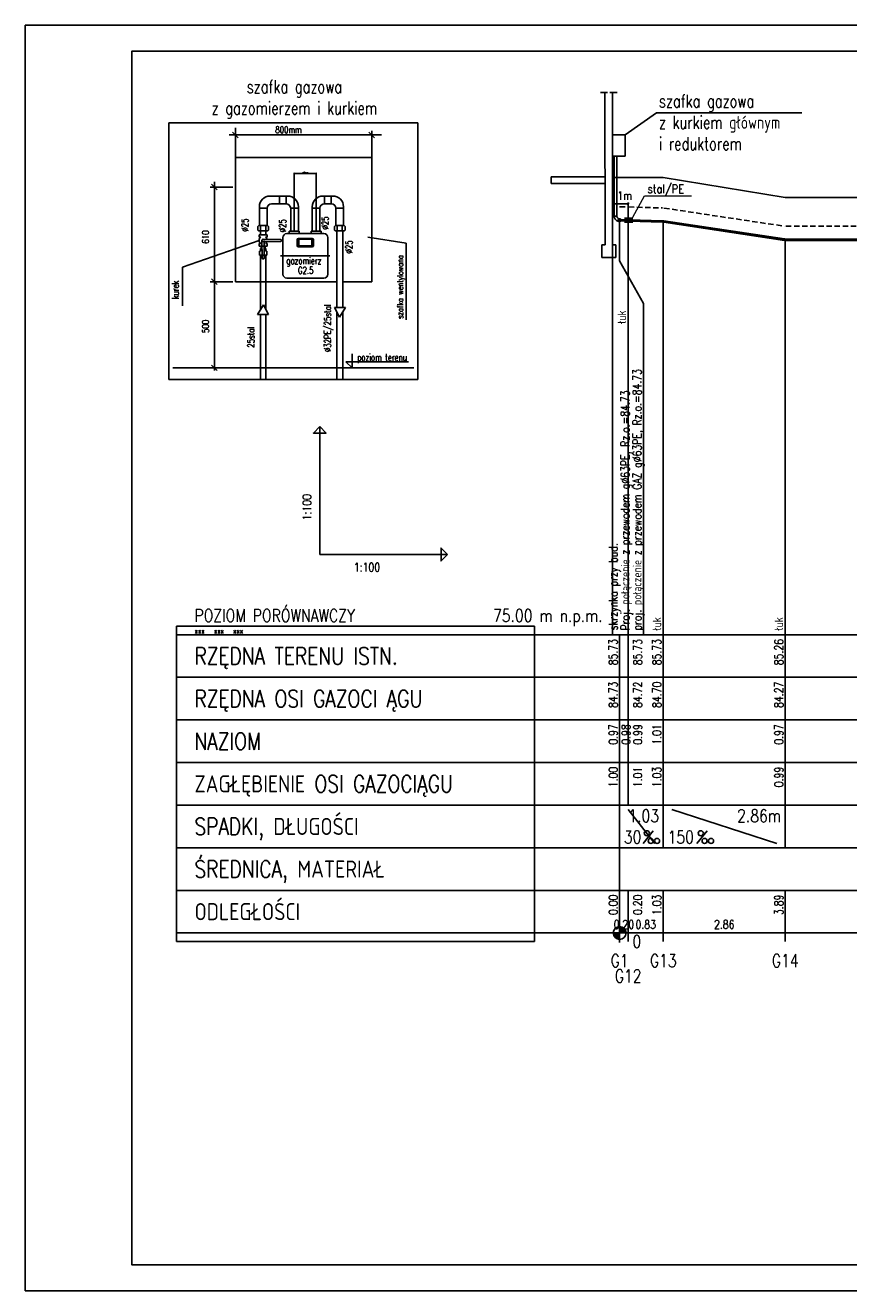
# Model space of a CAD drawing. Extents: x -2340 to 12549, y -755 to 9303.
# Tile 5 of 8: x 3787 to 5720, y 6333 to 9303. Entities that reach past the tile are written whole.
import ezdxf
from ezdxf.enums import TextEntityAlignment as Align

# ---------------------------------------------------------------- set-up
doc = ezdxf.new("R2010")
doc.units = 0
doc.header["$LTSCALE"] = 0.1
doc.header["$MEASUREMENT"] = 0
for name, pattern in [('4003', [3, 2, -1]), ('CENTER', [50.8, 31.75, -6.35, 6.35, -6.35]), ('DASHED', [19.05, 12.7, -6.35]), ('DASHED2', [9.525, 6.35, -3.175])]:
    doc.linetypes.add(name, pattern=pattern)
doc.layers.get('0').update_dxf_attribs({"linetype": 'CONTINUOUS'})
doc.layers.get('Defpoints').update_dxf_attribs({"linetype": 'CONTINUOUS'})
for name, color, linetype in [('#op-kan-san', 3, 'CONTINUOUS'), ('02_OPIS', 3, 'CONTINUOUS'), ('05_ODNOSNIKI', 255, 'CONTINUOUS'), ('_TABELA', 7, 'CONTINUOUS'), ('BUDYNKI', 7, 'CONTINUOUS'), ('LICZBY', 7, 'CONTINUOUS'), ('LINIE_ODN', 7, 'CONTINUOUS'), ('LINIE_OPISOWE', 7, 'CONTINUOUS'), ('LINIE_TABELI', 7, 'CONTINUOUS'), ('ODCINKI', 2, 'CONTINUOUS'), ('Odnośniki', 255, 'CONTINUOUS'), ('OPIS_KOL', 1, 'CONTINUOUS'), ('OPIS_PZ', 7, 'CONTINUOUS'), ('OPIS_WL', 7, 'CONTINUOUS'), ('OPISRZĘDNA', 3, 'CONTINUOUS'), ('OSIE', 7, 'CENTER'), ('TER_ISTN', 8, 'CONTINUOUS'), ('TEREN', 6, 'CONTINUOUS'), ('UZBR_PODZ', 7, 'CONTINUOUS'), ('WEZLY', 2, 'CONTINUOUS'), ('WYMIARY', 7, 'CONTINUOUS')]:
    doc.layers.add(name, color=color, linetype=linetype)
doc.layers.add('gaz', color=2, linetype='CONTINUOUS', lineweight=25)
doc.styles.add('ROMANS', font='romans', dxfattribs={"width": 0.8})
doc.styles.get("Standard").update_dxf_attribs({"font": 'txt.shx'})
doc.styles.add('STYL1', font='SIMPLEX.SHX', dxfattribs={"width": 0.8})
doc.styles.add('STYL10', font='SIMPLEX.SHX', dxfattribs={"width": 0.8})
doc.styles.add('STYL13', font='SIMPLEX.SHX', dxfattribs={"width": 0.8})
doc.styles.add('STYL15', font='SIMPLEX.SHX', dxfattribs={"width": 0.8})
doc.styles.add('STYL17', font='SIMPLEX.SHX', dxfattribs={"width": 0.8})
doc.styles.add('STYL18', font='SIMPLEX.SHX', dxfattribs={"width": 0.8})
doc.styles.add('STYL2', font='SIMPLEX.SHX', dxfattribs={"width": 0.8})
doc.styles.add('STYL3', font='SIMPLEX.SHX', dxfattribs={"width": 0.8})
doc.styles.add('STYL4', font='SIMPLEX.SHX', dxfattribs={"width": 0.8})
doc.styles.add('STYL6', font='SIMPLEX.SHX', dxfattribs={"width": 0.8})
doc.styles.add('STYL7', font='SIMPLEX.SHX', dxfattribs={"width": 0.8})
doc.styles.add('STYL8', font='SIMPLEX.SHX', dxfattribs={"width": 0.8})
doc.dimstyles.new('ISO-25', dxfattribs={"dimtxt": 2.5, "dimasz": 2.5, "dimexe": 1.25, "dimexo": 0.625, "dimtad": 1, "dimdec": 4, "dimdsep": 46, "dimtxsty": 'Standard', "dimcen": 2.5, "dimadec": 0, "dimazin": 0, "dimtfac": 1, "dimtdec": 4, "dimtmove": 0, "dimatfit": 3, "dimfxl": 1, "dimtolj": 1, "dimtzin": 0, "dimarcsym": 0})

# ---------------------------------------------------------------- blocks, each defined once
blk = doc.blocks.new('_OBLIQUE')
at = {"color": 0, "linetype": 'ByBlock'}
blk.add_line((-0.5, -0.5), (0.5, 0.5), dxfattribs=at)
blk = doc.blocks.new('*D25')
at = {"layer": 'Defpoints', "color": 0}
for p in [(4469.4, 8955.2), (4418.4, 8819.9), (4469.4, 8819.9)]:
    blk.add_point(p, dxfattribs=at)
at = {"layer": 'LINIE_TABELI', "color": 0, "lineweight": -2, "ltscale": 50}
for p, q in [((4418.4, 8820.5), (4418.4, 8956.4)), ((4418.4, 8955.2), (4469.4, 8955.2)), ((4469.4, 8820.5), (4469.4, 8956.4))]:
    blk.add_line(p, q, dxfattribs=at)
at = {"layer": 'LINIE_TABELI', "color": 0, "lineweight": -2, "xscale": 2.5, "yscale": 2.5, "zscale": 2.5, "rotation": 180}
blk.add_blockref('_OBLIQUE', (4418.4, 8955.2), dxfattribs=at)
at = {"layer": 'LINIE_TABELI', "color": 0, "lineweight": -2, "xscale": 2.5, "yscale": 2.5, "zscale": 2.5}
blk.add_blockref('_OBLIQUE', (4469.4, 8955.2), dxfattribs=at)
at = {"layer": 'LINIE_TABELI', "color": 0, "insert": (4443.9, 8957.1), "char_height": 2.5, "attachment_point": 5}
blk.add_mtext('\\A1;130mm', dxfattribs=at)

msp = doc.modelspace()

# ---------------------------------------------------------------- hatches: boundary and pattern name
at = {"layer": 'TER_ISTN'}
msp.add_hatch(color=7, dxfattribs=at).paths.add_polyline_path([(5193.48702, 8838.75018), (5213.44434, 8838.73965), (5213.45147, 8852.23403), (5193.49414, 8852.24456)])

# ---------------------------------------------------------------- linework, layer by layer
at = {"layer": '#op-kan-san', "color": 7}
for p in [(5195.06125, 9045.4921), (5610.10779, 9097.03837)]:
    msp.add_line(p, (5268.80045, 9097.03837), dxfattribs=at)
msp.add_line((5202.38029, 8883.71681), (5165.06125, 8883.71681))
at = {"layer": '05_ODNOSNIKI', "color": 7}
for p, q in [((4681.33945, 8791.38877), (4591.1015, 8805.70452)), ((4681.33945, 8611.54431), (4681.33945, 8791.38877))]:
    msp.add_line(p, q, dxfattribs=at)
at = {"layer": '_TABELA', "color": 7}
msp.add_lwpolyline([(3786.95739, 9302.8498), (7986.95739, 9302.8498), (3786.95739, 9302.8498), (3786.95739, 6332.8498), (7986.95739, 6332.8498), (7986.95739, 9302.8498)], dxfattribs=at)
msp.add_lwpolyline([(7926.95739, 9241.8498), (4036.95739, 9241.8498), (4036.95739, 6393.8498), (7926.95739, 6393.8498)], close=True, dxfattribs=at)
at = {"layer": 'BUDYNKI'}
for p, q in [((5137.28125, 9145.4921), (5153.95125, 9145.4921)), ((5147.39125, 9145.4921), (5148.39125, 8787.4921)), ((5153.95125, 9145.4921), (5148.39125, 9145.4921)), ((5165.06125, 9145.4921), (5159.50125, 9145.4921)), ((5159.50125, 9145.4921), (5176.17125, 9145.4921)), ((5165.06125, 8787.4921), (5165.06125, 9145.4921)), ((5148.39125, 8787.4921), (5140.06125, 8787.4921)), ((5140.06125, 8787.4921), (5140.06125, 8757.4921)), ((5173.39125, 8787.4921), (5165.06125, 8787.4921)), ((5173.39125, 8757.4921), (5173.39125, 8787.4921)), ((5140.06125, 8757.4921), (5173.39125, 8757.4921))]:
    msp.add_line(p, q, dxfattribs=at)
at = {"layer": 'gaz', "color": 7}
for p, q in [((4399.14763, 8902.18505), (4361.67046, 8902.18505)), ((4399.14763, 8884.18505), (4365.27046, 8884.18505)), ((4379.75069, 8902.18505), (4383.35069, 8902.18505)), ((4383.35069, 8902.18505), (4383.35069, 8884.18505)), ((4383.35069, 8884.18505), (4383.35069, 8902.18505)), ((4399.14763, 8902.18505), (4399.14763, 8884.18505)), ((4399.14763, 8884.18505), (4399.14763, 8902.18505)), ((4402.74763, 8902.18505), (4399.14763, 8902.18505)), ((4485.85956, 8902.18505), (4489.45956, 8902.18505)), ((4489.45956, 8902.18505), (4489.45956, 8884.18505)), ((4489.45956, 8884.18505), (4489.45956, 8902.18505)), ((4489.45956, 8902.18505), (4508.8565, 8902.18505)), ((4489.45956, 8884.18505), (4505.2565, 8884.18505)), ((4505.2565, 8902.18505), (4505.2565, 8884.18505)), ((4505.2565, 8884.18505), (4505.2565, 8902.18505)), ((4508.8565, 8902.18505), (4505.2565, 8902.18505)), ((4336.47046, 8876.98505), (4336.47046, 8873.38505)), ((4336.47046, 8873.38505), (4336.47046, 8832.6705)), ((4354.47046, 8873.38505), (4336.47046, 8873.38505)), ((4354.47046, 8873.38505), (4336.47046, 8873.38505)), ((4336.47046, 8873.38505), (4354.47046, 8873.38505)), ((4354.47046, 8873.38505), (4336.47046, 8873.38505)), ((4354.47046, 8873.38505), (4354.47046, 8832.6705)), ((4409.94763, 8819.91342), (4409.94763, 8873.38505)), ((4409.94763, 8873.38505), (4427.94763, 8873.38505)), ((4409.94763, 8873.38505), (4427.94763, 8873.38505)), ((4427.94763, 8873.38505), (4409.94763, 8873.38505)), ((4409.94763, 8873.38505), (4427.94763, 8873.38505)), ((4427.94763, 8876.98505), (4427.94763, 8873.38505)), ((4427.94763, 8819.91342), (4427.94763, 8873.38505)), ((4460.65956, 8876.98505), (4460.65956, 8873.38505)), ((4460.65956, 8819.91342), (4460.65956, 8873.38505)), ((4478.65956, 8873.38505), (4460.65956, 8873.38505)), ((4478.65956, 8873.38505), (4460.65956, 8873.38505)), ((4460.65956, 8873.38505), (4478.65956, 8873.38505)), ((4478.65956, 8873.38505), (4460.65956, 8873.38505)), ((4478.65956, 8819.91342), (4478.65956, 8873.38505)), ((4516.0565, 8873.38505), (4516.0565, 8832.6705)), ((4516.0565, 8873.38505), (4534.0565, 8873.38505)), ((4516.0565, 8873.38505), (4534.0565, 8873.38505)), ((4534.0565, 8873.38505), (4516.0565, 8873.38505)), ((4516.0565, 8873.38505), (4534.0565, 8873.38505)), ((4534.0565, 8876.98505), (4534.0565, 8873.38505)), ((4534.0565, 8873.38505), (4534.0565, 8832.6705)), ((4335.31085, 8832.6705), (4333.01619, 8830.84822)), ((4333.01619, 8830.84822), (4333.01619, 8822.03933)), ((4333.01619, 8822.03933), (4335.33046, 8820.32651)), ((4355.63007, 8832.6705), (4335.31085, 8832.6705)), ((4354.94519, 8832.6705), (4336.56743, 8832.6705)), ((4339.41687, 8820.32651), (4339.41687, 8832.6705)), ((4351.25014, 8820.32651), (4351.25014, 8832.6705)), ((4357.92473, 8822.03933), (4355.61046, 8820.32651)), ((4355.63007, 8832.6705), (4357.92473, 8830.84822)), ((4357.92473, 8830.84822), (4357.92473, 8822.03933)), ((4514.8969, 8832.6705), (4512.60223, 8830.84822)), ((4512.60223, 8830.84822), (4512.60223, 8822.03933)), ((4512.60223, 8822.03933), (4514.9165, 8820.32651)), ((4514.8969, 8832.6705), (4535.21611, 8832.6705)), ((4515.58177, 8832.6705), (4533.95953, 8832.6705)), ((4519.27682, 8820.32651), (4519.27682, 8832.6705)), ((4531.1101, 8820.32651), (4531.1101, 8832.6705)), ((4537.51077, 8822.03933), (4535.1965, 8820.32651)), ((4535.21611, 8832.6705), (4537.51077, 8830.84822)), ((4537.51077, 8830.84822), (4537.51077, 8822.03933)), ((4355.61046, 8820.32651), (4335.33046, 8820.32651)), ((4339.25014, 8811.13845), (4339.25014, 8820.32651)), ((4351.25014, 8811.13845), (4351.25014, 8820.32651)), ((4391.65731, 8718.71342), (4391.65731, 8804.71342)), ((4488.11436, 8813.91342), (4400.85731, 8813.91342)), ((4406.68149, 8819.91342), (4430.07649, 8819.91342)), ((4406.68149, 8813.91342), (4406.68149, 8819.91342)), ((4424.9436, 8799.62538), (4424.9436, 8785.86538)), ((4460.1436, 8802.82538), (4428.1436, 8802.82538)), ((4459.5036, 8800.58538), (4429.1036, 8800.58538)), ((4429.1036, 8800.58538), (4429.1036, 8784.90538)), ((4430.07649, 8813.24241), (4430.07649, 8819.91342)), ((4457.74473, 8819.91342), (4481.13973, 8819.91342)), ((4457.74473, 8813.91342), (4457.74473, 8819.91342)), ((4459.5036, 8800.58538), (4459.5036, 8784.90538)), ((4463.3436, 8799.62538), (4463.3436, 8785.86538)), ((4481.13973, 8813.24241), (4481.13973, 8819.91342)), ((4497.31436, 8718.71342), (4497.31436, 8804.71342)), ((4514.9165, 8820.32651), (4535.1965, 8820.32651)), ((4517.96694, 8820.32651), (4517.96694, 8640.54966)), ((4532.10368, 8640.54966), (4532.10368, 8820.32651)), ((4386.18082, 8761.71342), (4501.7813, 8761.71342)), ((4460.1436, 8782.66538), (4428.1436, 8782.66538)), ((4459.5036, 8784.90538), (4429.1036, 8784.90538)), ((4517.96694, 8630.47343), (4517.96694, 8471.53175)), ((4532.10368, 8471.53175), (4532.10368, 8629.62455))]:
    msp.add_line(p, q, dxfattribs=at)
at = {"layer": 'gaz', "color": 7, "ltscale": 10}
for p, q in [((4335.85014, 8811.13845), (4354.65014, 8811.13845)), ((4342.51275, 8797.93845), (4343.06023, 8756.67584)), ((4345.25014, 8800.67584), (4386.51275, 8800.12836)), ((4345.25014, 8795.20107), (4386.51275, 8795.74854)), ((4347.98752, 8797.93845), (4347.44005, 8756.67584)), ((4350.78186, 8805.53845), (4354.65014, 8805.53845)), ((4354.65014, 8811.13845), (4354.65014, 8805.53845)), ((4335.85014, 8784.73845), (4354.65014, 8784.73845)), ((4336.79014, 8772.56581), (4338.77014, 8772.56581)), ((4336.79014, 8772.56581), (4336.79014, 8763.13845)), ((4336.79014, 8763.13845), (4353.71014, 8763.13845)), ((4338.77014, 8772.56581), (4338.77014, 8779.09746)), ((4351.25014, 8763.13845), (4339.25014, 8763.13845)), ((4339.25014, 8636.16752), (4339.25014, 8763.13845)), ((4349.75014, 8784.73845), (4349.75014, 8779.09746)), ((4351.73014, 8779.09746), (4349.75014, 8779.09746)), ((4351.25014, 8636.5797), (4351.25014, 8763.13845)), ((4351.73014, 8772.56581), (4351.73014, 8779.09746)), ((4351.73014, 8772.56581), (4353.71014, 8772.56581)), ((4353.71014, 8772.56581), (4353.71014, 8763.13845)), ((4354.65014, 8790.33845), (4354.65014, 8784.73845)), ((4339.25014, 8472.44707), (4339.25014, 8623.92205)), ((4351.25014, 8472.44707), (4351.25014, 8623.92205))]:
    msp.add_line(p, q, dxfattribs=at)
at = {"layer": 'gaz', "color": 7, "linetype": 'DASHED', "ltscale": 10}
for p, q in [((4335.85014, 8811.13845), (4335.85014, 8805.53845)), ((4335.85014, 8805.53845), (4339.71841, 8805.53845)), ((4335.85014, 8790.33845), (4339.71841, 8790.33845)), ((4335.85014, 8790.33845), (4335.85014, 8784.73845)), ((4338.77014, 8779.09746), (4340.75014, 8779.09746)), ((4340.75014, 8784.73845), (4340.75014, 8779.09746)), ((4350.78186, 8790.33845), (4354.65014, 8790.33845))]:
    msp.add_line(p, q, dxfattribs=at)
msp.add_circle((4345.25014, 8797.93845), 2.73739, dxfattribs=at)
at = {"layer": 'gaz', "color": 7}
for centre, radius, start, end in [((4361.67046, 8876.98505), 25.2, 90, 180), ((4365.27046, 8873.38505), 10.8, 90, 180), ((4399.14763, 8873.38505), 10.8, 0, 90), ((4402.74763, 8876.98505), 25.2, 0, 90), ((4485.85956, 8876.98505), 25.2, 90, 180), ((4489.45956, 8873.38505), 10.8, 90, 180), ((4505.2565, 8873.38505), 10.8, 0, 90), ((4508.8565, 8876.98505), 25.2, 0, 90), ((4400.85731, 8804.71342), 9.2, 90, 180), ((4428.1436, 8799.62538), 3.2, 90, 180), ((4460.1436, 8799.62538), 3.2, 0, 90), ((4488.11436, 8804.71342), 9.2, 0, 90), ((4428.1436, 8785.86538), 3.2, 180, 270), ((4460.1436, 8785.86538), 3.2, 270, 0), ((4400.85731, 8718.71342), 9.2, 180, 270), ((4488.11436, 8718.71342), 9.2, 270, 0)]:
    msp.add_arc(centre, radius, start, end, dxfattribs=at)
at = {"layer": 'gaz', "color": 7, "ltscale": 10}
for centre, radius, start, end in [((4345.25014, 8797.93845), 9.4, 126.04932905, 233.95067095), ((4345.25014, 8797.93845), 9.4, 16.16879073, 53.95067095), ((4345.25014, 8797.93845), 9.4, 306.04932905, 343.83120927), ((4386.15533, 8797.93845), 2.21888, 279.26954098, 80.73045902), ((4345.25014, 8756.67584), 2.18991, 180, 0)]:
    msp.add_arc(centre, radius, start, end, dxfattribs=at)
at = {"layer": 'LICZBY'}
for p, q in [((5261.17259, 7412.4921), (5237.17259, 7382.4921)), ((5387.72259, 7412.4921), (5363.72259, 7382.4921)), ((5180.60259, 7157.5721), (5183.74259, 7187.4121)), ((5181.65259, 7157.5021), (5182.69259, 7187.4821)), ((5182.17259, 7194.9921), (5182.17259, 7149.9921)), ((5159.67259, 7172.4921), (5204.67259, 7172.4921)), ((5167.21259, 7171.4421), (5197.13259, 7173.5421)), ((5167.32259, 7170.4021), (5197.02259, 7174.5821)), ((5167.50259, 7169.3721), (5196.84259, 7175.6121)), ((5167.75259, 7168.3621), (5196.59259, 7176.6221)), ((5168.07259, 7167.3621), (5196.27259, 7177.6221)), ((5168.47259, 7166.3921), (5195.87259, 7178.5921)), ((5168.93259, 7165.4521), (5195.41259, 7179.5321)), ((5169.45259, 7164.5421), (5194.89259, 7180.4421)), ((5170.03259, 7163.6721), (5194.31259, 7181.3121)), ((5170.68259, 7162.8521), (5193.66259, 7182.1321)), ((5171.38259, 7162.0721), (5192.96259, 7182.9121)), ((5172.13259, 7161.3421), (5192.21259, 7183.6421)), ((5172.94259, 7160.6721), (5191.40259, 7184.3121)), ((5173.78259, 7160.0521), (5190.56259, 7184.9321)), ((5174.67259, 7159.5021), (5189.67259, 7185.4821)), ((5175.59259, 7159.0121), (5188.75259, 7185.9721)), ((5176.55259, 7158.5821), (5187.79259, 7186.4021)), ((5177.53259, 7158.2221), (5186.81259, 7186.7621)), ((5178.54259, 7157.9421), (5185.80259, 7187.0421)), ((5179.57259, 7157.7221), (5184.77259, 7187.2621))]:
    msp.add_line(p, q, dxfattribs=at)
for centre, radius in [((5246.17259, 7406.4921), 6), ((5372.72259, 7406.4921), 6), ((5255.17259, 7388.4921), 6), ((5270.17259, 7388.4921), 6), ((5381.72259, 7388.4921), 6), ((5396.72259, 7388.4921), 6), ((5182.17259, 7172.4921), 15)]:
    msp.add_circle(centre, radius, dxfattribs=at)
at = {"layer": 'LINIE_ODN', "color": 7}
for p, q in [((4345.84745, 8647.02869), (4331.81197, 8623.92205)), ((4357.79481, 8623.92205), (4345.84745, 8647.02869)), ((4357.79481, 8623.92205), (4331.81197, 8623.92205)), ((4512.757, 8640.54966), (4538.73983, 8640.54966)), ((4512.757, 8640.54966), (4524.70435, 8617.44303)), ((4524.70435, 8617.44303), (4538.73983, 8640.54966))]:
    msp.add_line(p, q, dxfattribs=at)
at = {"layer": 'LINIE_ODN'}
for q in [(4478.17259, 8360.82692), (4778.17259, 8060.82692)]:
    msp.add_line((4478.17259, 8060.82692), q, dxfattribs=at)
for points in [[(5165.06125, 7872.4921), (5165.06125, 8945.4921)], [(5202.19259, 7872.4921), (5202.19259, 8844.8921)], [(5284.72259, 7872.4921), (5284.72259, 8842.4121)], [(5570.91259, 7872.4921), (5570.91259, 8799.4821)]]:
    msp.add_lwpolyline(points, dxfattribs=at)
for points in [[(4478.17259, 8360.82692), (4493.17259, 8345.82692), (4463.17259, 8345.82692)], [(4778.17259, 8060.82692), (4763.17259, 8045.82692), (4763.17259, 8075.82692)]]:
    msp.add_lwpolyline(points, close=True, dxfattribs=at)
at = {"layer": 'LINIE_OPISOWE'}
msp.add_lwpolyline([(5182.17259, 8845.4921), (5182.17259, 8750.0921), (5238.17259, 8650.0921), (5238.17259, 7872.4921)], dxfattribs=at)
at = {"layer": 'LINIE_TABELI'}
for p, q in [((5021.48241, 8947.4921), (5148.39125, 8947.4921)), ((5021.48241, 8931.76446), (5021.48241, 8947.4921)), ((5148.39125, 8931.76446), (5021.48241, 8931.76446)), ((5204.81706, 8886.15358), (5199.94352, 8881.28004)), ((5202.38029, 8842.3421), (5202.38029, 8887.08828)), ((4142.17259, 7872.4921), (5182.17259, 7872.4921)), ((5182.17259, 7872.4921), (7154.20259, 7872.4921)), ((5182.17259, 7872.4921), (5182.17259, 7172.4921)), ((5182.17259, 7872.4921), (5182.17259, 7472.4921)), ((5202.19259, 7872.4921), (5202.19259, 7472.4921)), ((5284.72259, 7872.4921), (5284.72259, 7472.4921)), ((5570.91259, 7872.4921), (5570.91259, 7472.4921)), ((4142.17259, 7772.4921), (5182.17259, 7772.4921)), ((5182.17259, 7772.4921), (7154.20259, 7772.4921)), ((4142.17259, 7672.4921), (5182.17259, 7672.4921)), ((5182.17259, 7672.4921), (7154.20259, 7672.4921)), ((4142.17259, 7572.4921), (5182.17259, 7572.4921)), ((5182.17259, 7572.4921), (7154.20259, 7572.4921)), ((4142.17259, 7472.4921), (5182.17259, 7472.4921)), ((5182.17259, 7472.4921), (7154.20259, 7472.4921)), ((5182.17259, 7472.4921), (5182.17259, 7372.4921)), ((5202.17259, 7462.4921), (5264.72259, 7382.4921)), ((5284.72259, 7472.4921), (5284.72259, 7372.4921)), ((5284.72259, 7472.4921), (5284.72259, 7372.4921)), ((5304.72259, 7462.4921), (5550.91259, 7382.4921)), ((5570.91259, 7472.4921), (5570.91259, 7372.4921)), ((5570.91259, 7472.4921), (5570.91259, 7372.4921)), ((4142.17259, 7372.4921), (5182.17259, 7372.4921)), ((5182.17259, 7372.4921), (7154.20259, 7372.4921)), ((4142.17259, 7272.4921), (5182.17259, 7272.4921)), ((5182.17259, 7272.4921), (7154.20259, 7272.4921)), ((5182.17259, 7272.4921), (5182.17259, 7152.4921)), ((5202.19259, 7272.4921), (5202.19259, 7152.4921)), ((5284.72259, 7272.4921), (5284.72259, 7152.4921)), ((5570.91259, 7272.4921), (5570.91259, 7152.4921)), ((4142.17259, 7172.4921), (5182.17259, 7172.4921)), ((5182.17259, 7172.4921), (7154.20259, 7172.4921))]:
    msp.add_line(p, q, dxfattribs=at)
at = {"layer": 'LINIE_TABELI', "lineweight": 0}
for p, q in [((5213.44619, 8852.16256), (5240.79133, 8902.32401)), ((5240.79133, 8902.32401), (5350.79703, 8902.32401))]:
    msp.add_line(p, q, dxfattribs=at)
at = {"layer": 'LINIE_TABELI'}
msp.add_lwpolyline([(4142.17259, 7152.4921), (4982.17259, 7152.4921), (4982.17259, 7892.4921), (4142.17259, 7892.4921)], close=True, dxfattribs=at)
at = {"layer": 'ODCINKI', "color": 7, "linetype": 'DASHED', "ltscale": 10}
for p, q in [((5182.17259, 8877.0921), (5200.59259, 8876.5421)), ((5203.79259, 8876.4421), (5283.12259, 8874.0621)), ((5286.32259, 8873.7721), (5569.31259, 8831.3221)), ((5572.51259, 8831.0821), (6616.91259, 8831.0821))]:
    msp.add_line(p, q, dxfattribs=at)
at = {"layer": 'ODCINKI'}
for p, q in [((5182.17259, 8847.0921), (5200.59259, 8846.5421)), ((5182.17259, 8847.0921), (5182.17259, 8843.8921)), ((5200.59259, 8843.3421), (5182.17259, 8843.8921)), ((5200.59259, 8846.5421), (5200.59259, 8843.3421)), ((5203.79259, 8846.4421), (5283.12259, 8844.0621)), ((5203.79259, 8846.4421), (5203.79259, 8843.2421)), ((5283.12259, 8840.8621), (5203.79259, 8843.2421)), ((5208.31125, 8848.6421), (5208.31125, 8842.3421)), ((5283.12259, 8844.0621), (5283.12259, 8840.8621)), ((5286.32259, 8843.7721), (5569.31259, 8801.3221)), ((5286.32259, 8843.7721), (5286.32259, 8840.5721)), ((5569.31259, 8798.1221), (5286.32259, 8840.5721)), ((5569.31259, 8801.3221), (5569.31259, 8798.1221)), ((5572.51259, 8801.0821), (6616.91259, 8801.0821)), ((5572.51259, 8801.0821), (5572.51259, 8797.8821)), ((6616.91259, 8797.8821), (5572.51259, 8797.8821))]:
    msp.add_line(p, q, dxfattribs=at)
at = {"layer": 'Odnośniki', "color": 7, "linetype": 'Continuous'}
for p, q in [((4280.06211, 8992.3806), (4280.06211, 9062.15458)), ((4265.28916, 9045.63885), (4622.77287, 9045.63885)), ((4286.69339, 9039.00757), (4273.43082, 9052.27013)), ((4606.78588, 9039.00757), (4593.52332, 9052.27013)), ((4600.1546, 8992.3806), (4600.1546, 9055.54115)), ((4274.16316, 8923.06716), (4220.80402, 8923.06716)), ((4237.55645, 8916.43588), (4224.29389, 8929.69844)), ((4230.92517, 8935.55526), (4230.92517, 8492.28939)), ((4155.88735, 8735.50872), (4335.85014, 8797.93845)), ((4155.88735, 8644.5276), (4155.88735, 8735.50872)), ((4237.48038, 8694.25606), (4224.21781, 8707.51862)), ((4274.08708, 8700.88734), (4220.72795, 8700.88734)), ((4554.28098, 8531.38094), (4554.28098, 8498.92067)), ((4296.81871, 8498.92067), (4186.95948, 8498.92067)), ((4237.55645, 8492.28939), (4224.29389, 8505.55195)), ((4554.28098, 8498.92067), (4539.62298, 8513.16442))]:
    msp.add_line(p, q, dxfattribs=at)
at = {"layer": 'Odnośniki', "color": 7}
msp.add_line((4539.62298, 8513.16442), (4686.20189, 8513.16442), dxfattribs=at)
at = {"layer": 'OPIS_WL'}
msp.add_circle((5182.17259, 8845.4921), 3.15, dxfattribs=at)
at = {"layer": 'OSIE', "color": 7, "linetype": 'ByBlock'}
for p, q in [((4123.61601, 9074.29472), (4123.61601, 8471.53175)), ((4123.61601, 9074.29472), (4708.56849, 9074.29472)), ((4708.56849, 8471.53175), (4708.56849, 9074.29472)), ((4123.61601, 8471.53175), (4708.56849, 8471.53175))]:
    msp.add_line(p, q, dxfattribs=at)
at = {"layer": 'OSIE', "color": 7, "linetype": 'Continuous', "ltscale": 80}
for p, q in [((4280.06211, 8992.3806), (4280.06211, 8700.85301)), ((4280.06211, 8992.3806), (4600.1546, 8992.3806)), ((4600.1546, 8700.85301), (4600.1546, 8992.3806)), ((4400.85731, 8709.51342), (4488.11436, 8709.51342)), ((4280.06211, 8700.85301), (4316.36252, 8700.85301)), ((4316.36252, 8700.85301), (4517.96694, 8700.85301)), ((4532.10368, 8700.85301), (4600.1546, 8700.85301))]:
    msp.add_line(p, q, dxfattribs=at)
at = {"layer": 'OSIE'}
for p, q in [((5177.45259, 8845.4921), (5186.89259, 8845.4921)), ((5177.45259, 8845.4921), (5186.90259, 8845.4921)), ((5182.17259, 8840.7721), (5182.17259, 8850.2221)), ((5182.17259, 8840.7721), (5182.17259, 8850.2221)), ((5182.17259, 8845.4921), (5200.59259, 8844.9421)), ((5203.79259, 8844.8421), (5283.12259, 8842.4621)), ((5286.32259, 8842.1721), (5569.31259, 8799.7221)), ((5572.51259, 8799.4821), (6616.91259, 8799.4821))]:
    msp.add_line(p, q, dxfattribs=at)
at = {"layer": 'TER_ISTN'}
msp.add_lwpolyline([(5165.06125, 8945.4921), (5202.19259, 8945.4921), (5284.72259, 8945.4921), (5570.91259, 8898.4921), (6616.91259, 8898.4921), (6618.17259, 8945.4921), (6807.96259, 8945.4921), (7154.20259, 8975.4921)], dxfattribs=at)
at = {"layer": 'TEREN', "color": 7}
msp.add_line((4133.06732, 8498.92067), (4699.41385, 8498.92067), dxfattribs=at)
at = {"layer": 'UZBR_PODZ'}
msp.add_circle((5182.17259, 8845.4921), 3.15, dxfattribs=at)
at = {"layer": 'WEZLY'}
for p, q in [((5169.49963, 8854.9421), (5169.49963, 8995.4921)), ((5175.79963, 8995.4921), (5175.79963, 8854.9421)), ((5176.50259, 8854.9421), (5168.94259, 8854.9421)), ((5175.79963, 8854.9421), (5169.49963, 8854.9421)), ((5175.87259, 8854.9421), (5169.57259, 8854.9421)), ((5182.17259, 8849.2721), (5182.17259, 8841.7121)), ((5200.59259, 8846.5421), (5200.59259, 8843.3421)), ((5203.79259, 8843.2421), (5203.79259, 8846.4421)), ((5208.31125, 8848.6421), (5208.31125, 8842.3421)), ((5283.12259, 8844.0621), (5283.12259, 8840.8621)), ((5286.32259, 8840.5721), (5286.32259, 8843.7721)), ((5569.31259, 8801.3221), (5569.31259, 8798.1221)), ((5572.51259, 8797.8821), (5572.51259, 8801.0821))]:
    msp.add_line(p, q, dxfattribs=at)
msp.add_lwpolyline([(5195.06125, 8995.4921), (5165.06125, 8995.4921), (5165.06125, 9045.4921), (5195.06125, 9045.4921)], close=True, dxfattribs=at)
for points in [[(5182.17259, 8842.3421), (5180.20259, 8842.5021), (5178.28259, 8842.9621), (5176.45259, 8843.7121), (5174.76259, 8844.7521), (5173.26259, 8846.0321), (5171.98259, 8847.5321), (5170.94259, 8849.2221), (5170.19259, 8851.0521), (5169.73259, 8852.9721), (5169.57259, 8854.9421)], [(5182.17259, 8848.6421), (5181.18259, 8848.7221), (5180.22259, 8848.9521), (5179.31259, 8849.3321), (5178.47259, 8849.8421), (5177.72259, 8850.4921), (5177.07259, 8851.2421), (5176.56259, 8852.0821), (5176.18259, 8852.9921), (5175.95259, 8853.9521), (5175.87259, 8854.9421)], [(5200.59259, 8846.5421), (5202.19259, 8846.4921), (5203.79259, 8846.4421)], [(5200.59259, 8843.3421), (5202.19259, 8843.2921), (5203.79259, 8843.2421)], [(5283.12259, 8844.0621), (5284.72259, 8844.0121), (5286.32259, 8843.7721)], [(5283.12259, 8840.8621), (5284.72259, 8840.8121), (5286.32259, 8840.5721)], [(5569.31259, 8801.3221), (5570.91259, 8801.0821), (5572.51259, 8801.0821)], [(5569.31259, 8798.1221), (5570.91259, 8797.8821), (5572.51259, 8797.8821)]]:
    msp.add_lwpolyline(points, dxfattribs=at)

# ---------------------------------------------------------------- texts
at = {"layer": '02_OPIS', "color": 7, "style": 'ROMANS', "width": 0.75}
for s, p in [('%%C25', (4498.95753, 8823.44371)), ('%%C25', (4398.99177, 8817.06689)), ('610', (4218.14205, 8790.52447)), ('%%C25', (4554.98379, 8767.24821)), ('%%C32PE/25stal', (4504.5638, 8535.90579)), ('500', (4218.14205, 8580.68743)), ('25stal', (4324.62363, 8546.15007))]:
    msp.add_text(s, height=16, rotation=90, dxfattribs=at).set_placement(p)
at = {"layer": '02_OPIS', "color": 7, "linetype": 'DASHED2', "style": 'ROMANS', "width": 0.75}
msp.add_text('%%C25', height=16, rotation=90, dxfattribs=at).set_placement((4310.90626, 8818.59034))
at = {"layer": '02_OPIS', "color": 7, "style": 'ROMANS', "width": 0.75}
msp.add_text('poziom terenu', height=16, dxfattribs=at).set_placement((4566.06961, 8515.55616))
at = {"layer": 'gaz', "color": 7, "style": 'ROMANS', "width": 0.75}
for s, p in [('gazomierz', (4399.72693, 8742.22478)), ('G2.5', (4427.09713, 8719.90637))]:
    msp.add_text(s, height=16, dxfattribs=at).set_placement(p)
at = {"layer": 'LICZBY', "width": 0.8}
for s, height, style, p in [('POZIOM PORÓWNAWCZY', 30, 'STYL10', (4184.17259, 7902.4921)), ('xxx   xxx   xxx', 12, 'STYL3', (4184.17259, 7875.4921)), ('30', 30, 'STYL4', (5192.17259, 7382.4921)), ('150', 30, 'STYL4', (5294.72259, 7382.4921)), ('0', 30, 'STYL7', (5212.17259, 7137.4921))]:
    msp.add_text(s, height=height, dxfattribs=dict(at, style=style)).set_placement(p)
at = {"layer": 'LICZBY', "style": 'STYL2', "width": 0.8}
for s, p in [('85.73', (5177.17259, 7862.4921)), ('85.73', (5234.67259, 7862.4921)), ('85.73', (5279.72259, 7862.4921)), ('85.26', (5565.91259, 7862.4921)), ('84.73', (5177.17259, 7762.4921)), ('84.72', (5234.67259, 7762.4921)), ('84.70', (5279.72259, 7762.4921)), ('84.27', (5565.91259, 7762.4921)), ('0.97', (5177.17259, 7662.4921)), ('0.98', (5207.17259, 7662.4921)), ('0.99', (5234.67259, 7662.4921)), ('1.01', (5279.72259, 7662.4921)), ('0.97', (5565.91259, 7662.4921)), ('1.00', (5177.17259, 7562.4921)), ('1.01', (5234.67259, 7562.4921)), ('1.03', (5279.72259, 7562.4921)), ('0.99', (5565.91259, 7562.4921)), ('0.00', (5177.17259, 7262.4921)), ('0.20', (5234.67259, 7262.4921)), ('1.03', (5279.72259, 7262.4921)), ('3.89', (5565.91259, 7262.4921))]:
    msp.add_text(s, height=20, rotation=90, dxfattribs=at).set_placement(p, align=Align.RIGHT)
at = {"layer": 'LICZBY', "style": 'STYL4', "width": 0.8}
for s, p in [('1.03', (5274.72259, 7432.4921)), ('2.86m', (5560.91259, 7432.4921))]:
    msp.add_text(s, height=30, dxfattribs=at).set_placement(p, align=Align.RIGHT)
at = {"layer": 'LICZBY', "width": 0.8}
for s, height, style, p in [('0.20', 20, 'STYL6', (5192.18259, 7182.4921)), ('0.83', 20, 'STYL6', (5243.45259, 7182.4921)), ('2.86', 20, 'STYL6', (5427.82259, 7182.4921)), ('G1', 30, 'STYL13', (5182.17259, 7092.4921)), ('G13', 30, 'STYL13', (5284.72259, 7092.4921)), ('G14', 30, 'STYL13', (5570.91259, 7092.4921)), ('G12', 30, 'STYL13', (5202.19259, 7056.4921))]:
    msp.add_text(s, height=height, dxfattribs=dict(at, style=style)).set_placement(p, align=Align.CENTER)
at = {"layer": 'LICZBY', "color": 7, "linetype": '4003', "lineweight": 0, "char_height": 30, "style": 'STYL4'}
for s, insert, width, attachment_point in [('\\W0.75;szafka gazowa \\Pz gazomierzem i kurkiem\\P', (4418.72019, 9128.74289), 437.0665181, 5), ('\\W0.75;szafka gazowa \\Pz kurkiem głównym\\Pi reduktorem', (5274.52891, 9140.0215), 333.0538162, 1)]:
    msp.add_mtext(s, dxfattribs=dict(at, insert=insert, width=width, attachment_point=attachment_point))
at = {"layer": 'LINIE_TABELI', "style": 'STYL10', "width": 0.8}
msp.add_text('75.00 m n.p.m.', height=30, dxfattribs=at).set_placement((5142.17259, 7902.4921), align=Align.RIGHT)
at = {"layer": 'LINIE_TABELI', "style": 'STYL1', "width": 0.8}
for s, p in [('RZĘDNA TERENU ISTN.', (4184.17259, 7802.4921)), ('RZĘDNA OSI GAZOCI ĄGU', (4184.17259, 7702.4921)), ('NAZIOM', (4184.17259, 7602.4921)), ('ZAGŁĘBIENIE OSI GAZOCIĄGU', (4184.17259, 7502.4921)), ('SPADKI, DŁUGOŚCI', (4184.17259, 7402.4921)), ('ŚREDNICA, MATERIAŁ', (4184.17259, 7302.4921)), ('ODLEGŁOŚCI', (4184.17259, 7202.4921))]:
    msp.add_text(s, height=40, dxfattribs=at).set_placement(p)
at = {"layer": 'OPIS_KOL', "style": 'STYL18', "width": 0.8}
msp.add_text('proj. połączenie z przewodem GAZ g%%C63PE, Rz.o.=84.73', height=20, rotation=90, dxfattribs=at).set_placement((5233.17259, 7882.4921))
at = {"layer": 'OPIS_PZ', "style": 'STYL15', "width": 0.8}
for s, p in [('łuk', (5197.19259, 8602.4921)), ('skrzynka przy bud.', (5177.17259, 7882.4921)), ('łuk', (5279.72259, 7882.4921)), ('łuk', (5565.91259, 7882.4921))]:
    msp.add_text(s, height=20, rotation=90, dxfattribs=at).set_placement(p)
at = {"layer": 'OPIS_WL', "style": 'STYL17', "width": 0.8}
msp.add_text('Proj. połączenie z przewodem g%%C63PE, Rz.o.=84.73', height=20, rotation=90, dxfattribs=at).set_placement((5205.17259, 7882.4921))
at = {"layer": 'OPISRZĘDNA', "color": 7, "ltscale": 1200, "style": 'ROMANS', "width": 0.75}
msp.add_text('800mm', height=16, dxfattribs=at).set_placement((4373.91226, 9049.6886))
at = {"layer": 'OPISRZĘDNA', "color": 7, "lineweight": 0, "ltscale": 1200, "style": 'ROMANS', "width": 0.85}
msp.add_text('stal/PE', height=20, dxfattribs=at).set_placement((5247.5522, 8908.94915))
at = {"layer": 'OPISRZĘDNA', "color": 7, "ltscale": 1200, "style": 'ROMANS', "width": 0.75}
for s, height, p in [('szafka wentylowana', 14.256, (4674.14464, 8613.89002)), ('kurek', 16, (4147.01537, 8660.57824))]:
    msp.add_text(s, height=height, rotation=90, dxfattribs=at).set_placement(p)
at = {"layer": 'OPISRZĘDNA', "color": 7, "lineweight": 0, "ltscale": 1200, "insert": (5194.08885, 8902.97677), "char_height": 20, "attachment_point": 5, "style": 'ROMANS'}
msp.add_mtext('1m', dxfattribs=at)
at = {"layer": 'WYMIARY', "style": 'STYL8', "width": 0.8}
msp.add_text('1:100', height=20, rotation=90, dxfattribs=at).set_placement((4458.17259, 8140.82692))
msp.add_text('1:100', height=20, dxfattribs=at).set_placement((4558.17259, 8020.82692))

# ---------------------------------------------------------------- dimensions: what is measured, and where the dimension line sits
at = {"layer": 'LINIE_TABELI', "ltscale": 50}
dim = msp.add_linear_dim(base=(4469.44223, 8955.1836), p1=(4418.37899, 8819.91342), p2=(4469.44223, 8819.91342), text='130mm', dimstyle='ISO-25', override={"dimblk1": 'OBLIQUE', "dimblk2": 'OBLIQUE', "dimsah": 1, "dimtmove": 0, "dimtzin": 0}, dxfattribs=at)
dim.commit()
dim.dimension.update_dxf_attribs({"geometry": '*D25', "text_midpoint": (4443.91061, 8957.0586)})

doc.saveas('drawing.dxf')
